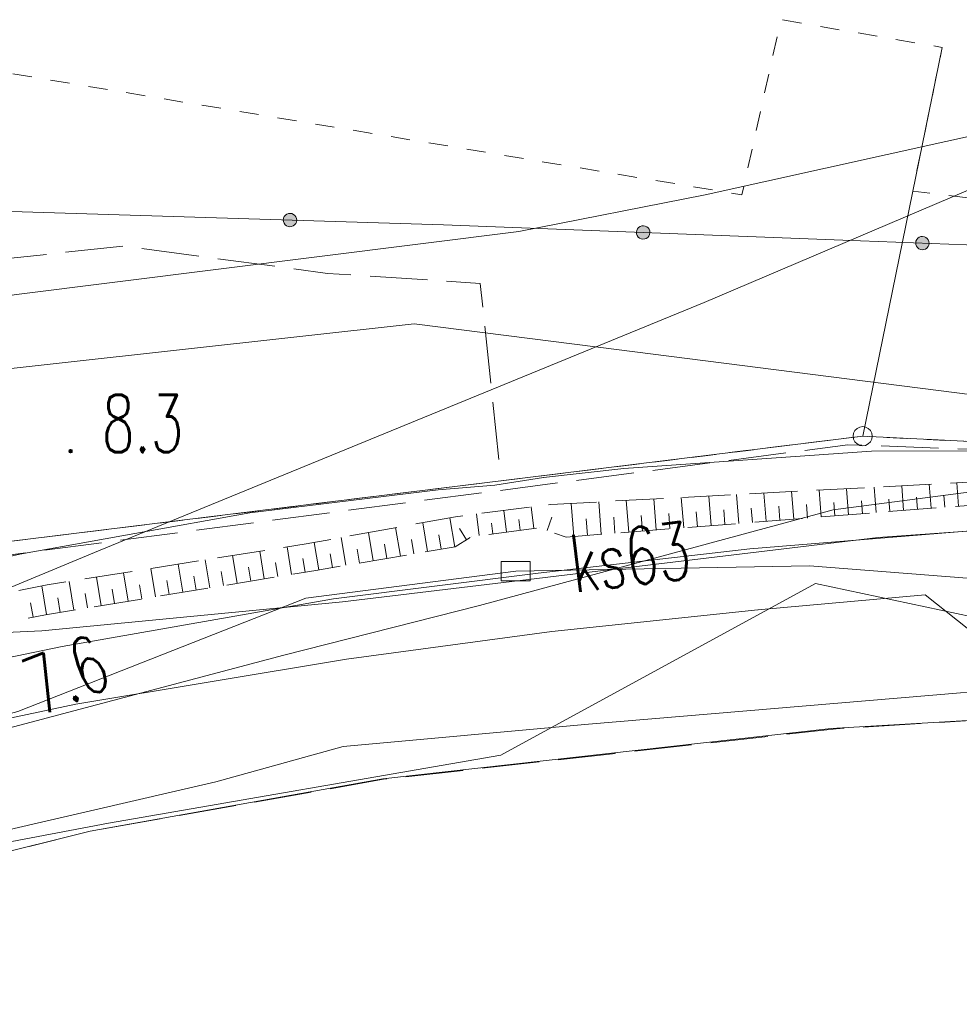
# Model space of a CAD drawing. Header units: millimetres. Extents: x -367306 to 168495, y -187323 to 82034.
# Tile 135 of 170: x 8946 to 33452, y 52512 to 78207. Entities that reach past the tile are written whole.
import ezdxf

# ---------------------------------------------------------------- set-up
doc = ezdxf.new("R2010")
doc.units = ezdxf.units.MM
doc.header["$MEASUREMENT"] = 0
for name, pattern in [('L_0_03', [1000, 500, -500]), ('L_0_05', [1750, 1250, -500]), ('L_0_06', [2000, 1500, -500])]:
    doc.linetypes.add(name, pattern=pattern)
for name, color, linetype, lineweight in [('Nowe_EGDE_Nr_pióra__8', 7, 'Continuous', 13), ('Nowe_EGDE_Nr_pióra__9', 7, 'Continuous', 13), ('Nowe_EGPG_Nr_pióra__8', 7, 'Continuous', 13), ('Nowe_EGPG_Nr_pióra__9', 7, 'Continuous', 13), ('Nowe_EGUG_Nr_pióra__8', 7, 'Continuous', 13), ('Nowe_EGUG_Nr_pióra__9', 7, 'Continuous', 13), ('Nowe_GUPPRZ_O_Nr_pióra__8', 7, 'Continuous', 13), ('Nowe_OTKJ_Nr_pióra__8', 7, 'Continuous', 13), ('Nowe_OTKJ_Nr_pióra__9', 7, 'Continuous', 13), ('Nowe_OTKK_Nr_pióra__8', 7, 'Continuous', 13), ('Nowe_OTKK_Nr_pióra__9', 7, 'Continuous', 13), ('Nowe_OTOO_Nr_pióra__7', 7, 'Continuous', 13), ('Nowe_OTOO_Nr_pióra__8', 7, 'Continuous', 13), ('Nowe_OTOO_Nr_pióra__9', 7, 'Continuous', 13), ('Nowe_OTRK_Nr_pióra__8', 7, 'Continuous', 13), ('Nowe_OTRK_Nr_pióra__9', 7, 'Continuous', 13), ('Nowe_OTRN_Nr_pióra__7', 7, 'Continuous', 13), ('Nowe_OTRN_Nr_pióra__8', 7, 'Continuous', 13), ('Nowe_OTRN_Nr_pióra__9', 7, 'Continuous', 13), ('Nowe_OTRN_O_Nr_pióra__8', 7, 'Continuous', 13), ('Nowe_SUEP_Nr_pióra__8', 7, 'Continuous', 13), ('Nowe_SUEP_Nr_pióra__9', 7, 'Continuous', 13), ('Nowe_SUKP_Nr_pióra__8', 7, 'Continuous', 13), ('Nowe_SUKP_Nr_pióra__9', 7, 'Continuous', 13), ('Nowe_SUKP_O_Nr_pióra__8', 7, 'Continuous', 13), ('Nowe_SUPK_Nr_pióra__8', 7, 'Continuous', 13), ('Nowe_SUPK_Nr_pióra__9', 7, 'Continuous', 13), ('Nowe_SUTP_Nr_pióra__8', 7, 'Continuous', 13), ('Nowe_SUTP_Nr_pióra__9', 7, 'Continuous', 13), ('Nowe_SUWP_Nr_pióra__8', 7, 'Continuous', 13), ('Nowe_SUWP_Nr_pióra__9', 7, 'Continuous', 13)]:
    doc.layers.add(name, color=color, linetype=linetype, lineweight=lineweight)
doc.styles.add('STYL_AUTOMATYCZNY_3', font='Simplex.shx')

msp = doc.modelspace()

# ---------------------------------------------------------------- hatches: boundary and pattern name
at = {"layer": 'Nowe_OTOO_Nr_pióra__7', "linetype": 'Continuous', "lineweight": 13}
for points in [[(16170.3, 72972.3), (16165.7, 73017.7), (16149.5, 73060.5), (16122.9, 73097.6), (16087.5, 73126.5), (16045.8, 73145.2), (16000.8, 73152.6), (15955.3, 73148), (15912.6, 73131.9), (15875.5, 73105.2), (15846.6, 73069.8), (15827.8, 73028.2), (15820.4, 72983.1), (15825, 72937.6), (15841.2, 72894.9), (15867.9, 72857.8), (15903.2, 72828.9), (15944.9, 72810.1), (15990, 72802.8), (16035.4, 72807.3), (16078.2, 72823.5), (16115.2, 72850.2), (16144.1, 72885.6), (16162.9, 72927.2)], [(16170.3, 72972.3), (16165.7, 73017.7), (16149.5, 73060.5), (16122.9, 73097.6), (16087.5, 73126.5), (16045.8, 73145.2), (16000.8, 73152.6), (15955.3, 73148), (15912.6, 73131.9), (15875.5, 73105.2), (15846.6, 73069.8), (15827.8, 73028.2), (15820.4, 72983.1), (15825, 72937.6), (15841.2, 72894.9), (15867.9, 72857.8), (15903.2, 72828.9), (15944.9, 72810.1), (15990, 72802.8), (16035.4, 72807.3), (16078.2, 72823.5), (16115.2, 72850.2), (16144.1, 72885.6), (16162.9, 72927.2)], [(25382.1, 72647.9), (25377.9, 72693.4), (25362.1, 72736.3), (25335.7, 72773.5), (25300.5, 72802.7), (25259, 72821.8), (25214, 72829.5), (25168.5, 72825.3), (25125.6, 72809.4), (25088.4, 72783), (25059.2, 72747.9), (25040.1, 72706.4), (25032.4, 72661.3), (25036.6, 72615.8), (25052.5, 72573), (25078.9, 72535.7), (25114, 72506.5), (25155.5, 72487.5), (25200.6, 72479.8), (25246.1, 72484), (25288.9, 72499.8), (25326.2, 72526.2), (25355.4, 72561.4), (25374.4, 72602.9)], [(25382.1, 72647.9), (25377.9, 72693.4), (25362.1, 72736.3), (25335.7, 72773.5), (25300.5, 72802.7), (25259, 72821.8), (25214, 72829.5), (25168.5, 72825.3), (25125.6, 72809.4), (25088.4, 72783), (25059.2, 72747.9), (25040.1, 72706.4), (25032.4, 72661.3), (25036.6, 72615.8), (25052.5, 72573), (25078.9, 72535.7), (25114, 72506.5), (25155.5, 72487.5), (25200.6, 72479.8), (25246.1, 72484), (25288.9, 72499.8), (25326.2, 72526.2), (25355.4, 72561.4), (25374.4, 72602.9)], [(32663.5, 72370.6), (32659.3, 72416.1), (32643.4, 72458.9), (32616.9, 72496.1), (32581.8, 72525.3), (32540.2, 72544.4), (32495.2, 72552), (32449.7, 72547.8), (32406.9, 72531.9), (32369.6, 72505.4), (32340.5, 72470.3), (32321.4, 72428.7), (32313.8, 72383.7), (32318, 72338.2), (32333.9, 72295.4), (32360.3, 72258.1), (32395.5, 72229), (32437, 72209.9), (32482.1, 72202.3), (32527.6, 72206.5), (32570.4, 72222.4), (32607.7, 72248.8), (32636.8, 72284), (32655.9, 72325.5)], [(32663.5, 72370.6), (32659.3, 72416.1), (32643.4, 72458.9), (32616.9, 72496.1), (32581.8, 72525.3), (32540.2, 72544.4), (32495.2, 72552), (32449.7, 72547.8), (32406.9, 72531.9), (32369.6, 72505.4), (32340.5, 72470.3), (32321.4, 72428.7), (32313.8, 72383.7), (32318, 72338.2), (32333.9, 72295.4), (32360.3, 72258.1), (32395.5, 72229), (32437, 72209.9), (32482.1, 72202.3), (32527.6, 72206.5), (32570.4, 72222.4), (32607.7, 72248.8), (32636.8, 72284), (32655.9, 72325.5)]]:
    msp.add_hatch(color=7, dxfattribs=at).paths.add_polyline_path(points)
at = {"layer": 'Nowe_OTRN_Nr_pióra__7', "linetype": 'Continuous', "lineweight": 13}
msp.add_hatch(color=7, dxfattribs=at).paths.add_polyline_path([(10226.6, 66947), (10228.2, 66935.3), (10232.6, 66924.5), (10239.8, 66915.2), (10249.1, 66908), (10260, 66903.5), (10271.6, 66902), (10283.3, 66903.5), (10294.1, 66908), (10303.4, 66915.2), (10310.6, 66924.5), (10315.1, 66935.3), (10316.6, 66947), (10315.1, 66958.6), (10310.6, 66969.5), (10303.4, 66978.8), (10294.1, 66986), (10283.3, 66990.4), (10271.6, 66992), (10260, 66990.4), (10249.1, 66986), (10239.8, 66978.8), (10232.6, 66969.5), (10228.2, 66958.6)])

# ---------------------------------------------------------------- linework, layer by layer
at = {"layer": 'Nowe_EGDE_Nr_pióra__8', "color": 7, "linetype": 'Continuous', "lineweight": 13}
msp.add_line((30931.6, 67337), (30931.7, 67337), dxfattribs=at)
msp.add_line((30931.6, 67337), (30931.7, 67337), dxfattribs=at)
at = {"layer": 'Nowe_EGDE_Nr_pióra__9', "color": 7, "linetype": 'Continuous', "lineweight": 13, "flags": 128}
for points in [[(30931.6, 67337), (33004.3, 77483)], [(6471.6, 64317), (30931.6, 67337)], [(30931.6, 67337), (6471.6, 64317)], [(59071.6, 65947), (30931.6, 67337)]]:
    msp.add_lwpolyline(points, dxfattribs=at)
at = {"layer": 'Nowe_EGPG_Nr_pióra__8', "color": 7, "linetype": 'Continuous', "lineweight": 13}
for p, q in [((30931.6, 67587), (30931.7, 67587)), ((30681.6, 67337), (30681.7, 67337)), ((30693.9, 67414.2), (30693.9, 67414.2)), ((30729.4, 67483.9), (30729.4, 67483.9)), ((30784.7, 67539.2), (30784.7, 67539.2)), ((30854.4, 67574.7), (30854.4, 67574.7)), ((31008.9, 67574.7), (31008.9, 67574.7)), ((31078.6, 67539.2), (31078.6, 67539.2)), ((31133.9, 67483.9), (31133.9, 67483.9)), ((31169.4, 67414.2), (31169.4, 67414.2)), ((31181.6, 67337), (31181.7, 67337)), ((30693.9, 67259.7), (30693.9, 67259.7)), ((30729.4, 67190), (30729.4, 67190)), ((30784.7, 67134.7), (30784.7, 67134.7)), ((30854.4, 67099.2), (30854.4, 67099.2)), ((30931.6, 67087), (30931.7, 67087)), ((31008.9, 67099.2), (31008.9, 67099.2)), ((31078.6, 67134.7), (31078.6, 67134.7)), ((31133.9, 67190), (31133.9, 67190)), ((31169.4, 67259.7), (31169.4, 67259.7))]:
    msp.add_line(p, q, dxfattribs=at)
at = {"layer": 'Nowe_EGPG_Nr_pióra__9', "color": 7, "linetype": 'Continuous', "lineweight": 13, "flags": 128}
msp.add_lwpolyline([(30931.6, 67587), (31008.9, 67574.7), (31078.6, 67539.2), (31133.9, 67483.9), (31169.4, 67414.2), (31181.6, 67337), (31169.4, 67259.7), (31133.9, 67190), (31078.6, 67134.7), (31008.9, 67099.2), (30931.6, 67087), (30854.4, 67099.2), (30784.7, 67134.7), (30729.4, 67190), (30693.9, 67259.7), (30681.6, 67337), (30693.9, 67414.2), (30729.4, 67483.9), (30784.7, 67539.2), (30854.4, 67574.7)], close=True, dxfattribs=at)
at = {"layer": 'Nowe_EGUG_Nr_pióra__8', "color": 7, "linetype": 'Continuous', "lineweight": 13}
for p, q in [((27781.6, 73637), (27781.7, 73637)), ((32238.7, 73735.5), (32238.8, 73735.5)), ((30931.6, 67337), (30931.7, 67337)), ((30931.6, 67337), (30931.7, 67337))]:
    msp.add_line(p, q, dxfattribs=at)
at = {"layer": 'Nowe_EGUG_Nr_pióra__9', "color": 7, "linetype": 'L_0_03', "lineweight": 13, "flags": 128}
msp.add_lwpolyline([(46581.5, 71966.3), (32238.7, 73735.5), (33004.3, 77483), (28801.2, 78207), (27781.6, 73637), (5621.6, 77317), (2031.6, 77177), (-8247.5, 72634.9), (-13108.4, 70487), (-22348.4, 61677), (-27338.4, 61637), (-42698.4, 47257), (-45608.4, 44517), (-47548.2, 42676.8), (-52428.4, 38047), (-17278.4, 56427), (6471.6, 64317), (30931.6, 67337), (59071.6, 65947), (59700.4, 65788.3)], close=True, dxfattribs=at)
for points in [[(30931.6, 67337), (6471.6, 64317)], [(59071.6, 65947), (30931.6, 67337)]]:
    msp.add_lwpolyline(points, dxfattribs=at)
at = {"layer": 'Nowe_OTKJ_Nr_pióra__8', "color": 7, "linetype": 'Continuous', "lineweight": 13}
for p, q in [((30239.1, 59701.8), (30239.2, 59701.8)), ((18438.5, 58384.9), (18438.6, 58384.9)), ((10852.6, 57045.4), (10852.7, 57045.4))]:
    msp.add_line(p, q, dxfattribs=at)
at = {"layer": 'Nowe_OTKJ_Nr_pióra__9', "color": 7, "linetype": 'L_0_06', "lineweight": 13, "flags": 128}
msp.add_lwpolyline([(44431.6, 60337), (41121.6, 60287), (36481.6, 60087), (30239.1, 59701.8), (18438.5, 58384.9), (10852.6, 57045.4), (2541.6, 54977), (-1278.4, 53997), (-4448.4, 53057), (-5568.4, 52657), (-12197.4, 50105.1), (-15977.6, 48581.7), (-22649.3, 45535), (-31757.2, 41020.6), (-39308, 37027.9), (-42310.2, 35440.9), (-54669.1, 28838.8), (-59956, 26040.8)], dxfattribs=at)
at = {"layer": 'Nowe_OTKK_Nr_pióra__8', "color": 7, "linetype": 'Continuous', "lineweight": 13}
for p, q in [((27991.6, 64397), (27991.7, 64397)), ((22471.6, 63767), (22471.7, 63767)), ((17131.6, 63097), (17131.7, 63097)), ((32561.6, 63197), (32561.7, 63197)), ((28201.6, 62807), (28201.7, 62807)), ((22821.6, 62237), (22821.7, 62237)), ((10051.6, 61847), (10051.7, 61847)), ((17471.6, 61517), (17471.7, 61517)), ((10411.6, 60347), (10411.7, 60347)), ((30110.6, 59707.9), (30110.6, 59707.9)), ((18419.1, 58393.6), (18419.2, 58393.6)), ((10783.8, 57027.3), (10783.8, 57027.3))]:
    msp.add_line(p, q, dxfattribs=at)
at = {"layer": 'Nowe_OTKK_Nr_pióra__9', "color": 7, "linetype": 'Continuous', "lineweight": 13, "flags": 128}
for points in [[(59467.2, 65898.1), (59241.6, 65957), (57111.6, 61577), (54541.6, 61937), (45211.6, 62407), (41041.6, 62377), (33741.6, 64867), (27991.6, 64397), (22471.6, 63767), (17131.6, 63097), (10051.6, 61847), (-108.4, 59747), (291.6, 58197), (10411.6, 60347), (17471.6, 61517), (22821.6, 62237), (28201.6, 62807), (32561.6, 63197), (36481.6, 60087), (41121.6, 60287), (44431.6, 60337), (49451.6, 60167), (56541.6, 59647), (64153.7, 58689.3)], [(2541.6, 54977), (10783.8, 57027.3), (18419.1, 58393.6), (30110.6, 59707.9), (36481.6, 60087), (41121.6, 60287), (44431.6, 60337), (49451.6, 60167), (56381.6, 59627), (58181.6, 59487), (60181.6, 59277), (63141.6, 58827), (66121.6, 58317), (69101.6, 57767), (71061.6, 57387), (73061.6, 56977)]]:
    msp.add_lwpolyline(points, dxfattribs=at)
at = {"layer": 'Nowe_OTOO_Nr_pióra__8', "color": 7, "linetype": 'Continuous', "lineweight": 13}
for p, q in [((15820.4, 72983.1), (15820.5, 72983.1)), ((15820.4, 72983.1), (15820.5, 72983.1)), ((15827.8, 73028.2), (15827.9, 73028.2)), ((15827.8, 73028.2), (15827.9, 73028.2)), ((15846.6, 73069.8), (15846.6, 73069.8)), ((15846.6, 73069.8), (15846.6, 73069.8)), ((15875.5, 73105.2), (15875.5, 73105.2)), ((15875.5, 73105.2), (15875.5, 73105.2)), ((15912.6, 73131.9), (15912.6, 73131.9)), ((15912.6, 73131.9), (15912.6, 73131.9)), ((15955.3, 73148), (15955.3, 73148)), ((15955.3, 73148), (15955.3, 73148)), ((16000.8, 73152.6), (16000.8, 73152.6)), ((16000.8, 73152.6), (16000.8, 73152.6)), ((16045.8, 73145.2), (16045.9, 73145.2)), ((16045.8, 73145.2), (16045.9, 73145.2)), ((16087.5, 73126.5), (16087.5, 73126.5)), ((16087.5, 73126.5), (16087.5, 73126.5)), ((16122.9, 73097.6), (16122.9, 73097.6)), ((16122.9, 73097.6), (16122.9, 73097.6)), ((16149.5, 73060.5), (16149.6, 73060.5)), ((16149.5, 73060.5), (16149.6, 73060.5)), ((16165.7, 73017.7), (16165.8, 73017.7)), ((16165.7, 73017.7), (16165.8, 73017.7)), ((15825, 72937.6), (15825.1, 72937.6)), ((15825, 72937.6), (15825.1, 72937.6)), ((15841.2, 72894.9), (15841.2, 72894.9)), ((15841.2, 72894.9), (15841.2, 72894.9)), ((15867.9, 72857.8), (15867.9, 72857.8)), ((15867.9, 72857.8), (15867.9, 72857.8)), ((15903.2, 72828.9), (15903.3, 72828.9)), ((15903.2, 72828.9), (15903.3, 72828.9)), ((15944.9, 72810.1), (15944.9, 72810.1)), ((15944.9, 72810.1), (15944.9, 72810.1)), ((15990, 72802.8), (15990, 72802.8)), ((15990, 72802.8), (15990, 72802.8)), ((16035.4, 72807.3), (16035.5, 72807.3)), ((16035.4, 72807.3), (16035.5, 72807.3)), ((16078.2, 72823.5), (16078.2, 72823.5)), ((16078.2, 72823.5), (16078.2, 72823.5)), ((16115.2, 72850.2), (16115.3, 72850.2)), ((16115.2, 72850.2), (16115.3, 72850.2)), ((16144.1, 72885.6), (16144.2, 72885.6)), ((16144.1, 72885.6), (16144.2, 72885.6)), ((16162.9, 72927.2), (16163, 72927.2)), ((16162.9, 72927.2), (16163, 72927.2)), ((16170.3, 72972.3), (16170.3, 72972.3)), ((16170.3, 72972.3), (16170.3, 72972.3)), ((20002.4, 72854.2), (20002.5, 72854.2)), ((25059.2, 72747.9), (25059.2, 72747.9)), ((25059.2, 72747.9), (25059.2, 72747.9)), ((25088.4, 72783), (25088.4, 72783)), ((25088.4, 72783), (25088.4, 72783)), ((25125.6, 72809.4), (25125.7, 72809.4)), ((25125.6, 72809.4), (25125.7, 72809.4)), ((25168.5, 72825.3), (25168.5, 72825.3)), ((25168.5, 72825.3), (25168.5, 72825.3)), ((25214, 72829.5), (25214, 72829.5)), ((25214, 72829.5), (25214, 72829.5)), ((25259, 72821.8), (25259.1, 72821.8)), ((25259, 72821.8), (25259.1, 72821.8)), ((25300.5, 72802.7), (25300.6, 72802.7)), ((25300.5, 72802.7), (25300.6, 72802.7)), ((25335.7, 72773.5), (25335.7, 72773.5)), ((25335.7, 72773.5), (25335.7, 72773.5)), ((25362.1, 72736.3), (25362.1, 72736.3)), ((25362.1, 72736.3), (25362.1, 72736.3)), ((25032.4, 72661.3), (25032.4, 72661.3)), ((25032.4, 72661.3), (25032.4, 72661.3)), ((25036.6, 72615.8), (25036.7, 72615.8)), ((25036.6, 72615.8), (25036.7, 72615.8)), ((25040.1, 72706.4), (25040.1, 72706.4)), ((25040.1, 72706.4), (25040.1, 72706.4)), ((25052.5, 72573), (25052.5, 72573)), ((25052.5, 72573), (25052.5, 72573)), ((25078.9, 72535.7), (25078.9, 72535.7)), ((25078.9, 72535.7), (25078.9, 72535.7)), ((25114, 72506.5), (25114.1, 72506.5)), ((25114, 72506.5), (25114.1, 72506.5)), ((25155.5, 72487.5), (25155.6, 72487.5)), ((25155.5, 72487.5), (25155.6, 72487.5)), ((25200.6, 72479.8), (25200.6, 72479.8)), ((25200.6, 72479.8), (25200.6, 72479.8)), ((25246.1, 72484), (25246.1, 72484)), ((25246.1, 72484), (25246.1, 72484)), ((25288.9, 72499.8), (25289, 72499.8)), ((25288.9, 72499.8), (25289, 72499.8)), ((25326.2, 72526.2), (25326.2, 72526.2)), ((25326.2, 72526.2), (25326.2, 72526.2)), ((25355.4, 72561.4), (25355.4, 72561.4)), ((25355.4, 72561.4), (25355.4, 72561.4)), ((25374.4, 72602.9), (25374.5, 72602.9)), ((25374.4, 72602.9), (25374.5, 72602.9)), ((25377.9, 72693.4), (25378, 72693.4)), ((25377.9, 72693.4), (25378, 72693.4)), ((25382.1, 72647.9), (25382.2, 72647.9)), ((25382.1, 72647.9), (25382.2, 72647.9)), ((32340.5, 72470.3), (32340.5, 72470.3)), ((32340.5, 72470.3), (32340.5, 72470.3)), ((32369.6, 72505.4), (32369.7, 72505.4)), ((32369.6, 72505.4), (32369.7, 72505.4)), ((32406.9, 72531.9), (32406.9, 72531.9)), ((32406.9, 72531.9), (32406.9, 72531.9)), ((32449.7, 72547.8), (32449.8, 72547.8)), ((32449.7, 72547.8), (32449.8, 72547.8)), ((32495.2, 72552), (32495.3, 72552)), ((32495.2, 72552), (32495.3, 72552)), ((32540.2, 72544.4), (32540.3, 72544.4)), ((32540.2, 72544.4), (32540.3, 72544.4)), ((32581.8, 72525.3), (32581.8, 72525.3)), ((32581.8, 72525.3), (32581.8, 72525.3)), ((32616.9, 72496.1), (32617, 72496.1)), ((32616.9, 72496.1), (32617, 72496.1)), ((30412.1, 72455.1), (30412.2, 72455.1)), ((32313.8, 72383.7), (32313.8, 72383.7)), ((32313.8, 72383.7), (32313.8, 72383.7)), ((32318, 72338.2), (32318.1, 72338.2)), ((32318, 72338.2), (32318.1, 72338.2)), ((32321.4, 72428.7), (32321.5, 72428.7)), ((32321.4, 72428.7), (32321.5, 72428.7)), ((32333.9, 72295.4), (32334, 72295.4)), ((32333.9, 72295.4), (32334, 72295.4)), ((32360.3, 72258.1), (32360.4, 72258.1)), ((32360.3, 72258.1), (32360.4, 72258.1)), ((32395.5, 72229), (32395.6, 72229)), ((32395.5, 72229), (32395.6, 72229)), ((32437, 72209.9), (32437.1, 72209.9)), ((32437, 72209.9), (32437.1, 72209.9)), ((32527.6, 72206.5), (32527.6, 72206.5)), ((32527.6, 72206.5), (32527.6, 72206.5)), ((32570.4, 72222.4), (32570.4, 72222.4)), ((32570.4, 72222.4), (32570.4, 72222.4)), ((32607.7, 72248.8), (32607.7, 72248.8)), ((32607.7, 72248.8), (32607.7, 72248.8)), ((32636.8, 72284), (32636.9, 72284)), ((32636.8, 72284), (32636.9, 72284)), ((32643.4, 72458.9), (32643.4, 72458.9)), ((32643.4, 72458.9), (32643.4, 72458.9)), ((32655.9, 72325.5), (32655.9, 72325.5)), ((32655.9, 72325.5), (32655.9, 72325.5)), ((32659.3, 72416.1), (32659.3, 72416.1)), ((32659.3, 72416.1), (32659.3, 72416.1)), ((32663.5, 72370.6), (32663.6, 72370.6)), ((32663.5, 72370.6), (32663.6, 72370.6)), ((32482.1, 72202.3), (32482.1, 72202.3)), ((32482.1, 72202.3), (32482.1, 72202.3))]:
    msp.add_line(p, q, dxfattribs=at)
at = {"layer": 'Nowe_OTOO_Nr_pióra__9', "color": 7, "linetype": 'Continuous', "lineweight": 13, "flags": 128}
msp.add_lwpolyline([(38473, 71234.9), (34565.2, 72299.2), (30412.1, 72455.1), (20002.4, 72854.2), (4491.9, 73332.3), (-9318.4, 71453.2)], dxfattribs=at)
for points in [[(16170.3, 72972.3), (16165.7, 73017.7), (16149.5, 73060.5), (16122.9, 73097.6), (16087.5, 73126.5), (16045.8, 73145.2), (16000.8, 73152.6), (15955.3, 73148), (15912.6, 73131.9), (15875.5, 73105.2), (15846.6, 73069.8), (15827.8, 73028.2), (15820.4, 72983.1), (15825, 72937.6), (15841.2, 72894.9), (15867.9, 72857.8), (15903.2, 72828.9), (15944.9, 72810.1), (15990, 72802.8), (16035.4, 72807.3), (16078.2, 72823.5), (16115.2, 72850.2), (16144.1, 72885.6), (16162.9, 72927.2)], [(16170.3, 72972.3), (16165.7, 73017.7), (16149.5, 73060.5), (16122.9, 73097.6), (16087.5, 73126.5), (16045.8, 73145.2), (16000.8, 73152.6), (15955.3, 73148), (15912.6, 73131.9), (15875.5, 73105.2), (15846.6, 73069.8), (15827.8, 73028.2), (15820.4, 72983.1), (15825, 72937.6), (15841.2, 72894.9), (15867.9, 72857.8), (15903.2, 72828.9), (15944.9, 72810.1), (15990, 72802.8), (16035.4, 72807.3), (16078.2, 72823.5), (16115.2, 72850.2), (16144.1, 72885.6), (16162.9, 72927.2)], [(25382.1, 72647.9), (25377.9, 72693.4), (25362.1, 72736.3), (25335.7, 72773.5), (25300.5, 72802.7), (25259, 72821.8), (25214, 72829.5), (25168.5, 72825.3), (25125.6, 72809.4), (25088.4, 72783), (25059.2, 72747.9), (25040.1, 72706.4), (25032.4, 72661.3), (25036.6, 72615.8), (25052.5, 72573), (25078.9, 72535.7), (25114, 72506.5), (25155.5, 72487.5), (25200.6, 72479.8), (25246.1, 72484), (25288.9, 72499.8), (25326.2, 72526.2), (25355.4, 72561.4), (25374.4, 72602.9)], [(25382.1, 72647.9), (25377.9, 72693.4), (25362.1, 72736.3), (25335.7, 72773.5), (25300.5, 72802.7), (25259, 72821.8), (25214, 72829.5), (25168.5, 72825.3), (25125.6, 72809.4), (25088.4, 72783), (25059.2, 72747.9), (25040.1, 72706.4), (25032.4, 72661.3), (25036.6, 72615.8), (25052.5, 72573), (25078.9, 72535.7), (25114, 72506.5), (25155.5, 72487.5), (25200.6, 72479.8), (25246.1, 72484), (25288.9, 72499.8), (25326.2, 72526.2), (25355.4, 72561.4), (25374.4, 72602.9)], [(32663.5, 72370.6), (32659.3, 72416.1), (32643.4, 72458.9), (32616.9, 72496.1), (32581.8, 72525.3), (32540.2, 72544.4), (32495.2, 72552), (32449.7, 72547.8), (32406.9, 72531.9), (32369.6, 72505.4), (32340.5, 72470.3), (32321.4, 72428.7), (32313.8, 72383.7), (32318, 72338.2), (32333.9, 72295.4), (32360.3, 72258.1), (32395.5, 72229), (32437, 72209.9), (32482.1, 72202.3), (32527.6, 72206.5), (32570.4, 72222.4), (32607.7, 72248.8), (32636.8, 72284), (32655.9, 72325.5)], [(32663.5, 72370.6), (32659.3, 72416.1), (32643.4, 72458.9), (32616.9, 72496.1), (32581.8, 72525.3), (32540.2, 72544.4), (32495.2, 72552), (32449.7, 72547.8), (32406.9, 72531.9), (32369.6, 72505.4), (32340.5, 72470.3), (32321.4, 72428.7), (32313.8, 72383.7), (32318, 72338.2), (32333.9, 72295.4), (32360.3, 72258.1), (32395.5, 72229), (32437, 72209.9), (32482.1, 72202.3), (32527.6, 72206.5), (32570.4, 72222.4), (32607.7, 72248.8), (32636.8, 72284), (32655.9, 72325.5)]]:
    msp.add_lwpolyline(points, close=True, dxfattribs=at)
at = {"layer": 'Nowe_OTRK_Nr_pióra__8', "color": 7, "linetype": 'Continuous', "lineweight": 13}
for p, q in [((31949.7, 66044.4), (31949.7, 66044.4)), ((32668.2, 66082.7), (32668.2, 66082.7)), ((33386.7, 66121), (33386.7, 66121)), ((27638.7, 65814.7), (27638.7, 65814.7)), ((28357.2, 65853), (28357.2, 65853)), ((29075.7, 65891.3), (29075.7, 65891.3)), ((29794.2, 65929.6), (29794.2, 65929.6)), ((30512.7, 65967.9), (30512.7, 65967.9)), ((31231.2, 66006.2), (31231.2, 66006.2)), ((33051.7, 65793.1), (33051.8, 65793.1)), ((22801.6, 65557), (22801.7, 65557)), ((23327.7, 65585), (23327.7, 65585)), ((24046.2, 65623.3), (24046.2, 65623.3)), ((24764.7, 65661.6), (24764.7, 65661.6)), ((25483.2, 65699.9), (25483.2, 65699.9)), ((26201.7, 65738.2), (26201.7, 65738.2)), ((26920.2, 65776.4), (26920.2, 65776.4)), ((29462.8, 65556.3), (29462.9, 65556.3)), ((30180.6, 65603.7), (30180.6, 65603.7)), ((30898.4, 65651), (30898.4, 65651)), ((31616.2, 65698.4), (31616.2, 65698.4)), ((32333.9, 65745.8), (32334, 65745.8)), ((20858.6, 65307.3), (20858.6, 65307.3)), ((21572, 65399), (21572.1, 65399)), ((22285.4, 65490.6), (22285.5, 65490.6)), ((25156.1, 65272.1), (25156.2, 65272.1)), ((25873.9, 65319.4), (25873.9, 65319.4)), ((26591.7, 65366.8), (26591.7, 65366.8)), ((27309.5, 65414.2), (27309.5, 65414.2)), ((28027.2, 65461.5), (28027.3, 65461.5)), ((28745, 65508.9), (28745.1, 65508.9)), ((30566.3, 65286.8), (30566.3, 65286.8)), ((30924.8, 65315.1), (30924.9, 65315.1)), ((31283.4, 65343.3), (31283.4, 65343.3)), ((31641.9, 65371.5), (31641.9, 65371.5)), ((32000.4, 65399.7), (32000.5, 65399.7)), ((32359, 65428), (32359, 65428)), ((32717.5, 65456.2), (32717.5, 65456.2)), ((33076, 65484.4), (33076.1, 65484.4)), ((33434.6, 65512.7), (33434.6, 65512.7)), ((19456, 65080.8), (19456.1, 65080.8)), ((20163.7, 65210), (20163.8, 65210)), ((20311.6, 65237), (20311.7, 65237)), ((21251.9, 65071.2), (21252, 65071.2)), ((21965.3, 65163.4), (21965.3, 65163.4)), ((22823.1, 65220.8), (22823.2, 65220.8)), ((23720.5, 65177.3), (23720.6, 65177.3)), ((24438.3, 65224.7), (24438.4, 65224.7)), ((27339.5, 65032.8), (27339.5, 65032.8)), ((27698, 65061), (27698.1, 65061)), ((28056.6, 65089.2), (28056.6, 65089.2)), ((28415.1, 65117.5), (28415.1, 65117.5)), ((28773.6, 65145.7), (28773.7, 65145.7)), ((29132.2, 65173.9), (29132.2, 65173.9)), ((29490.7, 65202.1), (29490.7, 65202.1)), ((29849.2, 65230.4), (29849.3, 65230.4)), ((30207.8, 65258.6), (30207.8, 65258.6)), ((18040.7, 64822.5), (18040.8, 64822.5)), ((18748.4, 64951.7), (18748.4, 64951.7)), ((19873.7, 64765.6), (19873.7, 64765.6)), ((20413.3, 64927.5), (20413.3, 64927.5)), ((21288.6, 64789.4), (21288.6, 64789.4)), ((21645.2, 64835.7), (21645.3, 64835.7)), ((22001.9, 64882), (22001.9, 64882)), ((22358.5, 64928.4), (22358.5, 64928.4)), ((22501.6, 64947), (22501.7, 64947)), ((22705.3, 64877.2), (22705.3, 64877.2)), ((24112.7, 64778.7), (24112.7, 64778.7)), ((24471.2, 64806.9), (24471.3, 64806.9)), ((24829.8, 64835.2), (24829.8, 64835.2)), ((25188.3, 64863.4), (25188.3, 64863.4)), ((25546.8, 64891.6), (25546.9, 64891.6)), ((25905.4, 64919.9), (25905.4, 64919.9)), ((26263.9, 64948.1), (26263.9, 64948.1)), ((26622.4, 64976.3), (26622.5, 64976.3)), ((26981, 65004.5), (26981, 65004.5)), ((16421.6, 64527), (16421.7, 64527)), ((16625.4, 64564.2), (16625.4, 64564.2)), ((17333, 64693.3), (17333.1, 64693.3)), ((18456.7, 64517.2), (18456.7, 64517.2)), ((19165.2, 64641.4), (19165.2, 64641.4)), ((20598.1, 64633.1), (20598.1, 64633.1)), ((20731.6, 64717), (20731.7, 64717)), ((20931.9, 64743), (20932, 64743)), ((23201.6, 64707), (23201.7, 64707)), ((23395.6, 64722.3), (23395.7, 64722.3)), ((23754.2, 64750.5), (23754.2, 64750.5)), ((15207.7, 64334.8), (15207.7, 64334.8)), ((15918.2, 64447.3), (15918.2, 64447.3)), ((17039.7, 64268.9), (17039.7, 64268.9)), ((17748.2, 64393.1), (17748.2, 64393.1)), ((19228.2, 64266.6), (19228.2, 64266.6)), ((19582.8, 64326.2), (19582.9, 64326.2)), ((19937.5, 64385.8), (19937.6, 64385.8)), ((20292.2, 64445.4), (20292.2, 64445.4)), ((20301.6, 64447), (20301.7, 64447)), ((13076.3, 63997.5), (13076.4, 63997.5)), ((13786.8, 64109.9), (13786.8, 64109.9)), ((14497.2, 64222.4), (14497.3, 64222.4)), ((15621.9, 64032.5), (15622, 64032.5)), ((16332, 64147.1), (16332.1, 64147.1)), ((17809.5, 64028.2), (17809.5, 64028.2)), ((18164.2, 64087.8), (18164.2, 64087.8)), ((18518.8, 64147.4), (18518.9, 64147.4)), ((18873.5, 64207), (18873.6, 64207)), ((11655.4, 63772.6), (11655.5, 63772.6)), ((12365.9, 63885), (12365.9, 63885)), ((14201.7, 63803.3), (14201.8, 63803.3)), ((14911.8, 63917.9), (14911.9, 63917.9)), ((16035.8, 63732.4), (16035.8, 63732.4)), ((16390.7, 63790.8), (16390.7, 63790.8)), ((16671.6, 63837), (16671.7, 63837)), ((16745.5, 63849.4), (16745.5, 63849.4)), ((17100.2, 63909), (17100.2, 63909)), ((17454.8, 63968.6), (17454.9, 63968.6)), ((10234.5, 63547.7), (10234.6, 63547.7)), ((10945, 63660.1), (10945, 63660.1)), ((12781.5, 63574.1), (12781.6, 63574.1)), ((13491.6, 63688.7), (13491.7, 63688.7)), ((14616.3, 63498.8), (14616.3, 63498.8)), ((14971.2, 63557.2), (14971.2, 63557.2)), ((15326, 63615.6), (15326.1, 63615.6)), ((15680.9, 63674), (15681, 63674)), ((9524.9, 63429.8), (9525, 63429.8)), ((9661.6, 63457), (9661.7, 63457)), ((10651.2, 63230.2), (10651.3, 63230.2)), ((11361.3, 63344.8), (11361.4, 63344.8)), ((12071.4, 63459.4), (12071.5, 63459.4)), ((13196.8, 63265.2), (13196.9, 63265.2)), ((13551.7, 63323.6), (13551.7, 63323.6)), ((13906.6, 63382), (13906.6, 63382)), ((14261.4, 63440.4), (14261.5, 63440.4)), ((9226.1, 62986.8), (9226.2, 62986.8)), ((9941.1, 63115.6), (9941.2, 63115.6)), ((11422.5, 62973.3), (11422.5, 62973.3)), ((11777.3, 63031.7), (11777.4, 63031.7)), ((12132.2, 63090.1), (12132.2, 63090.1)), ((12487.1, 63148.5), (12487.1, 63148.5)), ((12841.9, 63206.9), (12842, 63206.9)), ((10003, 62739.7), (10003, 62739.7)), ((10357.8, 62798.1), (10357.9, 62798.1)), ((10712.7, 62856.5), (10712.8, 62856.5)), ((11067.6, 62914.9), (11067.6, 62914.9)), ((9294.3, 62616.7), (9294.4, 62616.7)), ((9621.6, 62677), (9621.7, 62677)), ((9648.1, 62681.3), (9648.1, 62681.3))]:
    msp.add_line(p, q, dxfattribs=at)
at = {"layer": 'Nowe_OTRK_Nr_pióra__9', "color": 7, "linetype": 'L_0_05', "lineweight": 13, "flags": 128}
msp.add_lwpolyline([(561.6, 61007), (9621.6, 62677), (16671.6, 63837), (20301.6, 64447), (20731.6, 64717), (22501.6, 64947), (23201.6, 64707), (34251.6, 65577), (37321.6, 63117), (42201.6, 63027), (49301.6, 62897), (56521.6, 62247), (55551.6, 63097), (48491.6, 63727), (41701.6, 63757), (37781.6, 63757), (34981.6, 65957), (34061.6, 66157), (22801.6, 65557), (20311.6, 65237), (16421.6, 64527), (9661.6, 63457), (601.6, 61657)], close=True, dxfattribs=at)
at = {"layer": 'Nowe_OTRK_Nr_pióra__9', "color": 7, "linetype": 'Continuous', "lineweight": 13, "flags": 128}
for points in [[(32000.4, 65399.7), (31949.7, 66044.4)], [(32717.5, 65456.2), (32668.2, 66082.7)], [(33434.6, 65512.7), (33386.7, 66121)], [(27698, 65061), (27638.7, 65814.7)], [(28415.1, 65117.5), (28357.2, 65853)], [(29132.2, 65173.9), (29075.7, 65891.3)], [(29849.2, 65230.4), (29794.2, 65929.6)], [(30566.3, 65286.8), (30512.7, 65967.9)], [(31283.4, 65343.3), (31231.2, 66006.2)], [(33076, 65484.4), (33051.7, 65793.1)], [(23395.6, 64722.3), (23327.7, 65585)], [(24112.7, 64778.7), (24046.2, 65623.3)], [(24829.8, 64835.2), (24764.7, 65661.6)], [(25546.8, 64891.6), (25483.2, 65699.9)], [(26263.9, 64948.1), (26201.7, 65738.2)], [(26981, 65004.5), (26920.2, 65776.4)], [(29490.7, 65202.1), (29462.8, 65556.3)], [(30207.8, 65258.6), (30180.6, 65603.7)], [(30924.8, 65315.1), (30898.4, 65651)], [(31641.9, 65371.5), (31616.2, 65698.4)], [(32359, 65428), (32333.9, 65745.8)], [(20931.9, 64743), (20858.6, 65307.3)], [(21645.2, 64835.7), (21572, 65399)], [(22358.5, 64928.4), (22285.4, 65490.6)], [(25188.3, 64863.4), (25156.1, 65272.1)], [(25905.4, 64919.9), (25873.9, 65319.4)], [(26622.4, 64976.3), (26591.7, 65366.8)], [(27339.5, 65032.8), (27309.5, 65414.2)], [(28056.6, 65089.2), (28027.2, 65461.5)], [(28773.6, 65145.7), (28745, 65508.9)], [(19582.8, 64326.2), (19456, 65080.8)], [(20292.2, 64445.4), (20163.7, 65210)], [(21288.6, 64789.4), (21251.9, 65071.2)], [(22001.9, 64882), (21965.3, 65163.4)], [(22705.3, 64877.2), (22823.1, 65220.8)], [(23754.2, 64750.5), (23720.5, 65177.3)], [(24471.2, 64806.9), (24438.3, 65224.7)], [(18164.2, 64087.8), (18040.7, 64822.5)], [(18873.5, 64207), (18748.4, 64951.7)], [(19937.5, 64385.8), (19873.7, 64765.6)], [(20598.1, 64633.1), (20413.3, 64927.5)], [(16745.5, 63849.4), (16625.4, 64564.2)], [(17454.8, 63968.6), (17333, 64693.3)], [(18518.8, 64147.4), (18456.7, 64517.2)], [(19228.2, 64266.6), (19165.2, 64641.4)], [(15326, 63615.6), (15207.7, 64334.8)], [(16035.8, 63732.4), (15918.2, 64447.3)], [(17100.2, 63909), (17039.7, 64268.9)], [(17809.5, 64028.2), (17748.2, 64393.1)], [(13196.8, 63265.2), (13076.3, 63997.5)], [(13906.6, 63382), (13786.8, 64109.9)], [(14616.3, 63498.8), (14497.2, 64222.4)], [(15680.9, 63674), (15621.9, 64032.5)], [(16390.7, 63790.8), (16332, 64147.1)], [(11777.3, 63031.7), (11655.4, 63772.6)], [(12487.1, 63148.5), (12365.9, 63885)], [(14261.4, 63440.4), (14201.7, 63803.3)], [(14971.2, 63557.2), (14911.8, 63917.9)], [(10357.8, 62798.1), (10234.5, 63547.7)], [(11067.6, 62914.9), (10945, 63660.1)], [(12841.9, 63206.9), (12781.5, 63574.1)], [(13551.7, 63323.6), (13491.6, 63688.7)], [(9648.1, 62681.3), (9524.9, 63429.8)], [(10712.7, 62856.5), (10651.2, 63230.2)], [(11422.5, 62973.3), (11361.3, 63344.8)], [(12132.2, 63090.1), (12071.4, 63459.4)], [(9294.3, 62616.7), (9226.1, 62986.8)], [(10003, 62739.7), (9941.1, 63115.6)]]:
    msp.add_lwpolyline(points, dxfattribs=at)
at = {"layer": 'Nowe_OTRN_Nr_pióra__8', "color": 7, "linetype": 'Continuous', "lineweight": 13}
for p, q in [((10226.6, 66947), (10226.7, 66947)), ((10228.2, 66958.6), (10228.2, 66958.6)), ((10228.2, 66935.3), (10228.2, 66935.3)), ((10232.6, 66969.5), (10232.7, 66969.5)), ((10232.6, 66924.5), (10232.7, 66924.5)), ((10239.8, 66978.8), (10239.9, 66978.8)), ((10239.8, 66915.2), (10239.9, 66915.2)), ((10249.1, 66986), (10249.2, 66986)), ((10249.1, 66908), (10249.2, 66908)), ((10260, 66990.4), (10260, 66990.4)), ((10260, 66903.5), (10260, 66903.5)), ((10271.6, 66992), (10271.7, 66992)), ((10271.6, 66902), (10271.7, 66902)), ((10283.3, 66990.4), (10283.3, 66990.4)), ((10283.3, 66903.5), (10283.3, 66903.5)), ((10294.1, 66986), (10294.2, 66986)), ((10294.1, 66908), (10294.2, 66908)), ((10303.4, 66978.8), (10303.5, 66978.8)), ((10303.4, 66915.2), (10303.5, 66915.2)), ((10310.6, 66969.5), (10310.6, 66969.5)), ((10310.6, 66924.5), (10310.6, 66924.5)), ((10315.1, 66958.6), (10315.1, 66958.6)), ((10315.1, 66935.3), (10315.1, 66935.3)), ((10316.6, 66947), (10316.7, 66947))]:
    msp.add_line(p, q, dxfattribs=at)
at = {"layer": 'Nowe_OTRN_Nr_pióra__9', "color": 7, "linetype": 'Continuous', "lineweight": 13, "flags": 128}
msp.add_lwpolyline([(10226.6, 66947), (10228.2, 66935.3), (10232.6, 66924.5), (10239.8, 66915.2), (10249.1, 66908), (10260, 66903.5), (10271.6, 66902), (10283.3, 66903.5), (10294.1, 66908), (10303.4, 66915.2), (10310.6, 66924.5), (10315.1, 66935.3), (10316.6, 66947), (10315.1, 66958.6), (10310.6, 66969.5), (10303.4, 66978.8), (10294.1, 66986), (10283.3, 66990.4), (10271.6, 66992), (10260, 66990.4), (10249.1, 66986), (10239.8, 66978.8), (10232.6, 66969.5), (10228.2, 66958.6)], close=True, dxfattribs=at)
at = {"layer": 'Nowe_SUEP_Nr_pióra__8', "color": 7, "linetype": 'Continuous', "lineweight": 13}
for p, q in [((26821.6, 73637), (26821.7, 73637)), ((26821.6, 73637), (26821.7, 73637)), ((21961.6, 72677), (21961.7, 72677)), ((21961.6, 72677), (21961.7, 72677)), ((30540.5, 67113.6), (30540.6, 67113.6)), ((30540.5, 67113.6), (30540.6, 67113.6)), ((31161.6, 66947), (31161.7, 66947)), ((31161.6, 66947), (31161.7, 66947)), ((24701.6, 66497), (24701.7, 66497)), ((24701.6, 66497), (24701.7, 66497)), ((21341.6, 66057), (21341.7, 66057)), ((21341.6, 66057), (21341.7, 66057)), ((22611.6, 66257), (22611.7, 66257)), ((22611.6, 66257), (22611.7, 66257)), ((19861.6, 65937), (19861.7, 65937)), ((19861.6, 65937), (19861.7, 65937)), ((14951.6, 65337), (14951.7, 65337)), ((14951.6, 65337), (14951.7, 65337)), ((30161.6, 65417), (30161.7, 65417)), ((30161.6, 65417), (30161.7, 65417)), ((8951.6, 64257), (8951.7, 64257)), ((8951.6, 64257), (8951.7, 64257)), ((20941.6, 62917), (20941.7, 62917)), ((20941.6, 62917), (20941.7, 62917)), ((15831.6, 61627), (15831.7, 61627)), ((15831.6, 61627), (15831.7, 61627)), ((23781.6, 59827), (23781.7, 59827)), ((23781.6, 59827), (23781.7, 59827)), ((17381.6, 59237), (17381.7, 59237)), ((17381.6, 59237), (17381.7, 59237)), ((14061.6, 58317), (14061.7, 58317)), ((14061.6, 58317), (14061.7, 58317))]:
    msp.add_line(p, q, dxfattribs=at)
at = {"layer": 'Nowe_SUEP_Nr_pióra__9', "color": 7, "linetype": 'Continuous', "lineweight": 13, "flags": 128}
for points in [[(37848.3, 76079.1), (26821.6, 73637), (21961.6, 72677), (8861.6, 71037), (-2918.4, 69227), (-14898.4, 61667), (-18438.4, 59537)], [(37848.3, 76079.1), (26821.6, 73637), (21961.6, 72677), (8861.6, 71037), (-2918.4, 69227), (-14898.4, 61667), (-18438.4, 59537)], [(48815.7, 70914.2), (46331.6, 67357), (38161.6, 66457), (30161.6, 65417), (20941.6, 62917), (15831.6, 61627), (-1128.4, 57127), (-3898.4, 46647), (-4888.4, 42827), (-10188.4, 41157), (-13688.4, 40017), (-16628.4, 38737), (-21158.4, 36507)], [(48815.7, 70914.2), (46331.6, 67357), (38161.6, 66457), (30161.6, 65417), (20941.6, 62917), (15831.6, 61627), (-1128.4, 57127), (-3898.4, 46647), (-4888.4, 42827), (-10188.4, 41157), (-13688.4, 40017), (-16628.4, 38737), (-21158.4, 36507)], [(53418.2, 68746.7), (51881.6, 68637), (47981.6, 67797), (44431.6, 66667), (38521.6, 66787), (34201.6, 66957), (31161.6, 66947), (24701.6, 66497), (22611.6, 66257), (21341.6, 66057), (19861.6, 65937), (14951.6, 65337), (8951.6, 64257), (3801.6, 63087)], [(53418.2, 68746.7), (51881.6, 68637), (47981.6, 67797), (44431.6, 66667), (38521.6, 66787), (34201.6, 66957), (31161.6, 66947), (24701.6, 66497), (22611.6, 66257), (21341.6, 66057), (19861.6, 65937), (14951.6, 65337), (8951.6, 64257), (3801.6, 63087)], [(-2128.4, 54677), (3081.6, 55777), (14061.6, 58317), (17381.6, 59237), (23781.6, 59827), (33481.6, 60637), (52841.6, 61127), (55271.6, 61217), (57011.6, 61367), (65758, 62935.6)], [(-2128.4, 54677), (3081.6, 55777), (14061.6, 58317), (17381.6, 59237), (23781.6, 59827), (33481.6, 60637), (52841.6, 61127), (55271.6, 61217), (57011.6, 61367), (65758, 62935.6)]]:
    msp.add_lwpolyline(points, dxfattribs=at)
at = {"layer": 'Nowe_SUEP_Nr_pióra__9', "color": 7, "linetype": 'L_0_06', "lineweight": 13, "flags": 128}
msp.add_lwpolyline([(54812, 68090.4), (43449, 66648.1), (30540.5, 67113.6), (6769, 63990.8), (-17946.2, 56029.3), (-40659.6, 43782.7)], dxfattribs=at)
msp.add_lwpolyline([(54812, 68090.4), (43449, 66648.1), (30540.5, 67113.6), (6769, 63990.8), (-17946.2, 56029.3), (-40659.6, 43782.7)], dxfattribs=at)
at = {"layer": 'Nowe_SUKP_Nr_pióra__8', "color": 7, "linetype": 'Continuous', "lineweight": 13}
for p, q in [((26801.6, 70827), (26801.7, 70827)), ((31331.6, 64697), (31331.7, 64697)), ((11001.6, 64347), (11001.7, 64347)), ((17361.6, 63017), (17361.7, 63017)), ((9521.6, 62257), (9521.7, 62257))]:
    msp.add_line(p, q, dxfattribs=at)
at = {"layer": 'Nowe_SUKP_Nr_pióra__9', "color": 7, "linetype": 'Continuous', "lineweight": 13, "flags": 128}
for points in [[(-25268.4, 48727), (-22568.4, 50177), (-13788.4, 53857), (-2548.4, 58707), (11001.6, 64347), (26801.6, 70827), (38463.4, 75789.4)], [(59038.1, 66100.2), (51051.6, 65587), (43061.6, 65527), (31331.6, 64697), (17361.6, 63017), (9521.6, 62257), (2951.6, 61957), (-6738.4, 61337), (-14108.4, 59837), (-17968.4, 58697), (-21858.4, 57877), (-25188.4, 57477), (-25998.4, 58207), (-29658.4, 61347)]]:
    msp.add_lwpolyline(points, dxfattribs=at)
at = {"layer": 'Nowe_SUPK_Nr_pióra__8', "color": 7, "linetype": 'Continuous', "lineweight": 13}
for p, q in [((21506.6, 64067), (21506.7, 64067)), ((22256.6, 64067), (22256.7, 64067)), ((21506.6, 63567), (21506.7, 63567)), ((22256.6, 63567), (22256.7, 63567))]:
    msp.add_line(p, q, dxfattribs=at)
at = {"layer": 'Nowe_SUPK_Nr_pióra__9', "color": 7, "linetype": 'Continuous', "lineweight": 13, "flags": 128}
msp.add_lwpolyline([(22256.6, 63567), (21506.6, 63567), (21506.6, 64067), (22256.6, 64067)], close=True, dxfattribs=at)
at = {"layer": 'Nowe_SUTP_Nr_pióra__8', "color": 7, "linetype": 'Continuous', "lineweight": 13}
for p, q in [((11637.5, 72298.8), (11637.5, 72298.8)), ((16972.5, 71587.8), (16972.5, 71587.8)), ((20956.2, 71325.9), (20956.3, 71325.9)), ((21439.3, 66730.5), (21439.4, 66730.5)), ((21881.6, 63817), (21881.7, 63817)), ((29541.6, 63957), (29541.7, 63957)), ((29701.6, 63497), (29701.7, 63497)), ((16411.6, 63107), (16411.7, 63107)), ((21491.6, 59017), (21491.7, 59017)), ((11261.6, 57237), (11261.7, 57237))]:
    msp.add_line(p, q, dxfattribs=at)
at = {"layer": 'Nowe_SUTP_Nr_pióra__9', "color": 7, "linetype": 'L_0_06', "lineweight": 13, "flags": 128}
msp.add_lwpolyline([(21439.3, 66730.5), (20956.2, 71325.9), (16972.5, 71587.8), (11637.5, 72298.8), (4626.9, 71541.1), (3297.1, 72790.4), (-5053.1, 71615.2), (-9082, 71143.9), (-13419, 68626.5)], dxfattribs=at)
at = {"layer": 'Nowe_SUTP_Nr_pióra__9', "color": 7, "linetype": 'Continuous', "lineweight": 13, "flags": 128}
for points in [[(-11538.4, 52827), (-9498.4, 54077), (901.6, 57997), (8901.6, 60157), (16411.6, 63107), (21881.6, 63817), (29541.6, 63957), (38211.6, 63277), (43561.6, 62427), (48701.6, 62357), (56661.6, 61257), (66491.6, 59747)], [(103351.6, 31187), (106551.6, 36817), (102771.6, 37827), (98221.6, 39287), (96941.6, 39707), (88591.6, 43687), (83741.6, 46037), (72161.6, 50617), (65811.6, 53347), (56871.6, 56927), (49201.6, 59457), (36651.6, 62017), (29701.6, 63497), (21491.6, 59017), (11261.6, 57237), (3001.6, 55677), (-768.4, 54827), (-8268.4, 44107), (-12888.4, 39747)]]:
    msp.add_lwpolyline(points, dxfattribs=at)
at = {"layer": 'Nowe_SUWP_Nr_pióra__8', "color": 7, "linetype": 'Continuous', "lineweight": 13}
for p, q in [((19231.6, 70267), (19231.7, 70267)), ((24031.6, 69657), (24031.7, 69657))]:
    msp.add_line(p, q, dxfattribs=at)
at = {"layer": 'Nowe_SUWP_Nr_pióra__9', "color": 7, "linetype": 'Continuous', "lineweight": 13, "flags": 128}
msp.add_lwpolyline([(-60151.4, 27809.3), (-57708.4, 29597), (-48368.4, 36147), (-43108.4, 39607), (-36598.4, 46147), (-31538.4, 51377), (-26808.4, 55867), (-23908.4, 57977), (-15368.4, 62927), (-8238.4, 67227), (19231.6, 70267), (24031.6, 69657), (42671.6, 67287), (44151.6, 65527)], dxfattribs=at)

# ---------------------------------------------------------------- texts
at = {"layer": 'Nowe_GUPPRZ_O_Nr_pióra__8', "color": 7, "linetype": 'Continuous', "lineweight": 13, "insert": (9452.7, 60027.4), "char_height": 1500, "attachment_point": 7, "rotation": 21.9, "style": 'STYL_AUTOMATYCZNY_3'}
msp.add_mtext('\\A1;{\\W0.660000x;\\pql;\\FSimplex.shx;7.6}', dxfattribs=at)
at = {"layer": 'Nowe_OTRN_O_Nr_pióra__8', "color": 7, "linetype": 'Continuous', "lineweight": 13, "insert": (11092.3, 66919.3), "char_height": 1500, "attachment_point": 7, "style": 'STYL_AUTOMATYCZNY_3'}
msp.add_mtext('\\A1;{\\W0.660000x;\\pql;\\FSimplex.shx;8.3}', dxfattribs=at)
at = {"layer": 'Nowe_SUKP_O_Nr_pióra__8', "color": 7, "linetype": 'Continuous', "lineweight": 13, "insert": (23400, 63256.2), "char_height": 1500, "attachment_point": 7, "rotation": 6.9, "style": 'STYL_AUTOMATYCZNY_3'}
msp.add_mtext('\\A1;{\\W0.660000x;\\pql;\\FSimplex.shx;ks63}', dxfattribs=at)

doc.saveas('drawing.dxf')
